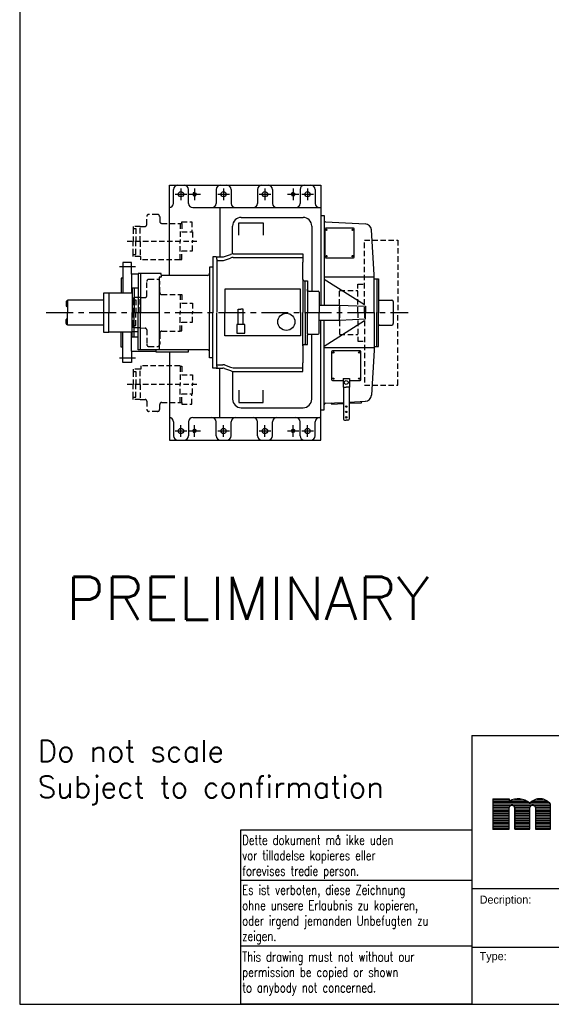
# Model space of a CAD drawing. Extents: x 0 to 5250, y 0 to 7425.
# Tile 1 of 4: x 0 to 2469, y 0 to 4574. Entities that reach past the tile are written whole.
import ezdxf

# ---------------------------------------------------------------- set-up
doc = ezdxf.new("R2010")
doc.units = 0
doc.header["$LTSCALE"] = 100
doc.header["$MEASUREMENT"] = 0
doc.linetypes.add('CENTER', pattern=[2, 1.25, -0.25, 0.25, -0.25])
doc.linetypes.add('HIDDEN', pattern=[0.375, 0.25, -0.125])
doc.layers.get('0').update_dxf_attribs({"linetype": 'CONTINUOUS'})
for name, color, linetype in [('1', 3, 'CENTER'), ('2', 1, 'CONTINUOUS'), ('5', 4, 'CONTINUOUS'), ('KOBLING', 7, 'CONTINUOUS'), ('PTO', 7, 'CONTINUOUS'), ('TEKST', 5, 'CONTINUOUS')]:
    doc.layers.add(name, color=color, linetype=linetype)
doc.styles.add('TYPE-1', font='romans', dxfattribs={"width": 0.76})

# ---------------------------------------------------------------- blocks, each defined once
blk = doc.blocks.new('*X33')
at = {"color": 0}
for p, q in [((268.94, 34.2), (271.94, 34.2)), ((268.94, 33.9), (271.94, 33.9)), ((268.94, 33.6), (275.59, 33.6)), ((268.94, 33.3), (279.59, 33.3)), ((268.94, 33), (272.26, 33)), ((272.05, 33.9), (275.1, 33.9)), ((272.64, 33), (276.11, 33)), ((272.92, 34.2), (274.22, 34.2)), ((275.95, 33.6), (279.31, 33.6)), ((276.35, 33.9), (278.91, 33.9)), ((276.48, 33), (279.64, 33)), ((277.1, 34.2), (278.16, 34.2)), ((268.94, 32.7), (271.96, 32.7)), ((268.94, 32.4), (271.94, 32.4)), ((268.94, 32.1), (271.94, 32.1)), ((268.94, 31.8), (271.94, 31.8)), ((268.94, 31.5), (271.94, 31.5)), ((268.94, 31.2), (271.94, 31.2)), ((272.93, 32.7), (275.81, 32.7)), ((272.95, 32.4), (275.79, 32.4)), ((272.95, 32.1), (275.79, 32.1)), ((272.95, 31.8), (275.79, 31.8)), ((272.95, 31.5), (275.79, 31.5)), ((272.95, 31.2), (275.79, 31.2)), ((276.78, 32.7), (279.64, 32.7)), ((276.8, 32.4), (279.64, 32.4)), ((276.8, 32.1), (279.64, 32.1)), ((276.8, 31.8), (279.64, 31.8)), ((276.8, 31.5), (279.64, 31.5)), ((276.8, 31.2), (279.64, 31.2)), ((268.94, 30.9), (271.94, 30.9)), ((268.94, 30.6), (271.94, 30.6)), ((268.94, 30.3), (271.94, 30.3)), ((268.94, 30), (271.94, 30)), ((268.94, 29.7), (271.94, 29.7)), ((268.94, 29.4), (271.94, 29.4)), ((272.95, 30.9), (275.79, 30.9)), ((272.95, 30.6), (275.79, 30.6)), ((272.95, 30.3), (275.79, 30.3)), ((272.95, 30), (275.79, 30)), ((272.95, 29.7), (275.79, 29.7)), ((272.95, 29.4), (275.79, 29.4)), ((276.8, 30.9), (279.64, 30.9)), ((276.8, 30.6), (279.64, 30.6)), ((276.8, 30.3), (279.64, 30.3)), ((276.8, 30), (279.64, 30)), ((276.8, 29.7), (279.64, 29.7)), ((276.8, 29.4), (279.64, 29.4)), ((268.94, 29.1), (271.94, 29.1)), ((268.94, 28.8), (271.94, 28.8)), ((272.95, 29.1), (275.79, 29.1)), ((272.95, 28.8), (275.79, 28.8)), ((276.8, 29.1), (279.64, 29.1)), ((276.8, 28.8), (279.64, 28.8))]:
    blk.add_line(p, q, dxfattribs=at)

msp = doc.modelspace()

# ---------------------------------------------------------------- linework, layer by layer
for p, q in [((695.1, 3805.5), (765.1, 3805.5)), ((695.1, 3386), (695.1, 3805.5)), ((765.1, 3805.5), (932.1, 3805.5)), ((932.1, 3805.5), (962.1, 3805.5)), ((962.1, 3805.5), (1124.1, 3805.5)), ((1124.1, 3805.5), (1154.1, 3805.5)), ((1154.1, 3805.5), (1328.1, 3805.5)), ((1328.1, 3805.5), (1398.1, 3805.5)), ((1398.1, 3805.5), (1398.1, 3248.5)), ((714.1, 3721), (714.1, 3785.5)), ((784.1, 3721), (784.1, 3785.5)), ((912.1, 3785.5), (912.1, 3721)), ((982.1, 3785.5), (982.1, 3721)), ((1104.1, 3785.5), (1104.1, 3721)), ((1174.1, 3785.5), (1174.1, 3721)), ((1302.1, 3785.5), (1302.1, 3721)), ((1372.1, 3785.5), (1372.1, 3721)), ((804.1, 3701), (892.1, 3701)), ((892.1, 3701), (1002.1, 3701)), ((929.6, 3700.5), (929.6, 3472.5)), ((1002.1, 3701), (1084.1, 3701)), ((1084.1, 3701), (1194.1, 3701)), ((1194.1, 3701), (1288.1, 3701)), ((1288.1, 3701), (1398.1, 3701)), ((1398.1, 3665), (1414.1, 3665)), ((1414.1, 3665), (1414.1, 3641.7)), ((988.6, 3486.5), (988.6, 3615.5)), ((1018.1, 3573.5), (1018.1, 3631)), ((1018.1, 3631), (1131.1, 3631)), ((1018.1, 3630.5), (1131.1, 3630.5)), ((1028.6, 3655.5), (1316.6, 3655.5)), ((1131.1, 3631), (1131.1, 3573.5)), ((1356.6, 3615.5), (1356.6, 3314)), ((1414.1, 3641.7), (1414.1, 3248.5)), ((1420.8, 3634.7), (1605.3, 3625.7)), ((1417.1, 3601), (1417.1, 3472)), ((1550.1, 3605), (1421.1, 3605)), ((1554.1, 3472), (1554.1, 3601)), ((1646.1, 3388.5), (1633.8, 3597.5)), ((951.2, 3473.3), (979.2, 3483)), ((992, 3486.5), (1314.6, 3486.5)), ((1314.6, 3486.5), (1314.6, 3447.5)), ((479.1, 3446), (479.1, 3373.5)), ((519.1, 3446), (479.1, 3446)), ((519.1, 3392.5), (519.1, 3446)), ((897.6, 3472), (897.6, 3213)), ((912.6, 3472), (897.6, 3472)), ((912.6, 3472), (943.1, 3472)), ((915.6, 3462), (915.6, 3469)), ((915.6, 3462), (915.6, 3215)), ((915.6, 3455.5), (943.1, 3455.5)), ((951.2, 3456.8), (979.2, 3466.5)), ((992, 3470), (1314.6, 3470)), ((1314.6, 3367.5), (1314.6, 3447.5)), ((1421.1, 3468), (1550.1, 3468)), ((519.1, 3393), (549.6, 3393)), ((519.1, 3392.5), (519.1, 3303)), ((549.6, 3394.5), (549.6, 3213)), ((561.1, 3394.5), (549.6, 3394.5)), ((561.1, 3394.5), (561.1, 3213.5)), ((657.1, 3394.5), (561.1, 3394.5)), ((657.1, 3389), (657.1, 3394.5)), ((657.1, 3389), (657.1, 3380)), ((872.1, 3386), (660.1, 3386)), ((897.1, 3424), (882.1, 3424)), ((882.1, 3424), (882.1, 3396)), ((882.1, 3396), (882.1, 3213.5)), ((897.6, 3424), (897.6, 3213)), ((1646.1, 3213.5), (1646.1, 3388.5)), ((471.1, 3373.5), (471.1, 3303.1)), ((479.1, 3373.5), (471.1, 3373.5)), ((479.1, 3373.5), (479.1, 3303.1)), ((647.1, 3376), (647.1, 3309.5)), ((655.1, 3378), (649.1, 3378)), ((1314.6, 3368), (1314.6, 3213.5)), ((1320.6, 3361.5), (1325.1, 3361.5)), ((1325.1, 3213.5), (1325.1, 3361.5)), ((1325.1, 3361.5), (1337.1, 3361.5)), ((1337.1, 3361.5), (1337.1, 3319.5)), ((1646.1, 3377.5), (1414.6, 3377.5)), ((1414.6, 3369.5), (1601.6, 3251)), ((1646.1, 3371), (1658.1, 3371)), ((1658.1, 3371), (1658.1, 3213.5)), ((1658.1, 3371), (1667.1, 3371)), ((1667.1, 3371), (1667.1, 3275.5)), ((647.1, 3309.5), (647.1, 3137.5)), ((1304.1, 3322), (952.1, 3322)), ((952.1, 3322), (952.1, 3213.5)), ((1304.1, 3213.5), (1304.1, 3322)), ((1337.1, 3313.5), (1337.1, 3322)), ((1337.1, 3313.5), (1337.1, 3213.5)), ((1343.1, 3313.5), (1386.1, 3313.5)), ((1391.1, 3308.5), (1391.1, 3213.5)), ((1391.1, 3248.5), (1485.8, 3248.5)), ((1485.8, 3248.5), (1605.8, 3243.3)), ((1485.8, 3248.5), (1485.8, 3213.5)), ((1667.1, 3275.5), (1667.1, 3213.5)), ((1671.1, 3271.5), (1728.6, 3271.5)), ((1734.6, 3265.5), (1734.6, 3263.5)), ((549.6, 3041), (549.6, 3214)), ((561.1, 3041), (561.1, 3213)), ((882.1, 3031), (882.1, 3213.5)), ((897.6, 3003), (897.6, 3214)), ((897.6, 2955), (897.6, 3213)), ((915.6, 2965), (915.6, 3212)), ((952.1, 3105), (952.1, 3213.5)), ((1015.1, 3158.5), (1015.1, 3229.5)), ((1015.1, 3229.5), (1026.7, 3229.5)), ((1038.2, 3229.5), (1026.7, 3229.5)), ((1038.2, 3158.5), (1038.2, 3229.5)), ((1304.1, 3213.5), (1304.1, 3105)), ((1314.6, 3059), (1314.6, 3213.5)), ((1325.1, 3213.5), (1325.1, 3065.5)), ((1337.1, 3113.5), (1337.1, 3213.5)), ((1391.1, 3118.5), (1391.1, 3213.5)), ((1485.8, 3178.5), (1485.8, 3213.5)), ((1605.8, 3243.3), (1605.8, 3213.5)), ((1605.8, 3183.7), (1605.8, 3213.5)), ((1646.1, 3213.5), (1646.1, 3038.5)), ((1658.1, 3056), (1658.1, 3213.5)), ((1667.1, 3151.5), (1667.1, 3213.5)), ((1045.1, 3158.5), (1008.6, 3158.5)), ((1008.6, 3158.5), (1008.6, 3148.5)), ((1045.1, 3117.5), (1045.1, 3158.5)), ((1391.1, 3178.5), (1485.8, 3178.5)), ((1398.1, 2621.5), (1398.1, 3178.5)), ((1414.1, 2785.3), (1414.1, 3178.5)), ((1414.6, 3057.5), (1601.6, 3176)), ((1485.8, 3178.5), (1605.8, 3183.7)), ((1734.6, 3161.5), (1734.6, 3163.5)), ((471.1, 3078.5), (471.1, 3123.1)), ((479.1, 3053.5), (479.1, 3123.1)), ((519.1, 3034.5), (519.1, 3124)), ((549.6, 3124), (524.6, 3124)), ((647.1, 3137.5), (647.1, 3041)), ((1008.6, 3148.5), (1008.6, 3117.5)), ((1008.6, 3117.5), (1045.1, 3117.5)), ((1337.1, 3113.5), (1337.1, 3108)), ((1342.1, 3113.5), (1386.1, 3113.5)), ((1356.6, 2811.5), (1356.6, 3113.5)), ((1667.1, 3056), (1667.1, 3151.5)), ((1671.1, 3155.5), (1728.6, 3155.5)), ((471.1, 3053.5), (471.1, 3078.5)), ((1304.1, 3105), (952.1, 3105)), ((1320.6, 3065.5), (1325.1, 3065.5)), ((1325.1, 3065.5), (1337.1, 3065.5)), ((1337.1, 3065.5), (1337.1, 3108.5)), ((479.1, 3053.5), (471.1, 3053.5)), ((479.1, 2981), (479.1, 3053.5)), ((519.1, 3035), (632.6, 3035)), ((519.1, 3034.5), (519.1, 2981)), ((561.1, 3041), (549.6, 3041)), ((872.1, 3041), (561.1, 3041)), ((632.6, 3041), (632.6, 3030.5)), ((632.6, 3030.5), (784.6, 3030.5)), ((695.1, 3030.5), (695.1, 2621.5)), ((784.6, 3030.5), (784.6, 3040.5)), ((882.1, 3003), (882.1, 3031)), ((1314.6, 3059), (1314.6, 2979.5)), ((1646.1, 3049.5), (1414.6, 3049.5)), ((1448.1, 3031.5), (1448.1, 2902.5)), ((1581.1, 3035.5), (1452.1, 3035.5)), ((1585.1, 2902.5), (1585.1, 3031.5)), ((1646.1, 3038.5), (1633.8, 2829.5)), ((1646.1, 3056), (1658.1, 3056)), ((1658.1, 3056), (1667.1, 3056)), ((519.1, 2981), (479.1, 2981)), ((897.1, 3003), (882.1, 3003)), ((1314.6, 2940.5), (1314.6, 2979.5)), ((912.6, 2955), (897.6, 2955)), ((912.6, 2955), (943.1, 2955)), ((915.6, 2971.5), (943.1, 2971.5)), ((915.6, 2965), (915.6, 2958)), ((929.6, 2726.5), (929.6, 2955)), ((951.2, 2970.1), (979.2, 2960.5)), ((951.2, 2953.6), (979.2, 2944)), ((988.6, 2940.7), (988.6, 2811.5)), ((992, 2957), (1314.6, 2957)), ((992, 2940.5), (1314.6, 2940.5)), ((1452.1, 2898.5), (1501.6, 2898.5)), ((1501.6, 2907.5), (1501.6, 2867.5)), ((1501.6, 2907.5), (1531.6, 2907.5)), ((1531.6, 2907.5), (1531.6, 2867.5)), ((1531.6, 2898.5), (1581.1, 2898.5)), ((1018.1, 2853.5), (1018.1, 2796)), ((1131.1, 2796), (1131.1, 2853.5)), ((1501.6, 2867.5), (1516.6, 2867.5)), ((1503.6, 2867.5), (1503.6, 2719)), ((1531.6, 2867.5), (1516.6, 2867.5)), ((1529.6, 2867.5), (1529.6, 2719)), ((1018.1, 2796.5), (1131.1, 2796.5)), ((1018.1, 2796), (1131.1, 2796)), ((1420.8, 2792.3), (1503.6, 2796.4)), ((1447.8, 2789), (1446.9, 2793.6)), ((1448.8, 2788.2), (1503.6, 2790.9)), ((1529.6, 2797.6), (1605.3, 2801.3)), ((1529.6, 2792.1), (1587.2, 2794.9)), ((1588.1, 2795.8), (1588.8, 2800.5)), ((1028.6, 2771.5), (1316.6, 2771.5)), ((1398.1, 2762), (1414.1, 2762)), ((1414.1, 2762), (1414.1, 2785.3)), ((714.1, 2706), (714.1, 2641.5)), ((784.1, 2706), (784.1, 2641.5)), ((804.1, 2726), (892.1, 2726)), ((892.1, 2726), (1002.1, 2726)), ((912.1, 2641.5), (912.1, 2706)), ((982.1, 2641.5), (982.1, 2706)), ((1002.1, 2726), (1084.1, 2726)), ((1084.1, 2726), (1194.1, 2726)), ((1104.1, 2641.5), (1104.1, 2706)), ((1174.1, 2641.5), (1174.1, 2706)), ((1194.1, 2726), (1288.1, 2726)), ((1288.1, 2726), (1398.1, 2726)), ((1302.1, 2641.5), (1302.1, 2706)), ((1372.1, 2641.5), (1372.1, 2706)), ((1508.6, 2714), (1516.6, 2714)), ((1524.6, 2714), (1516.6, 2714)), ((695.1, 2621.5), (765.1, 2621.5)), ((765.1, 2621.5), (932.1, 2621.5)), ((932.1, 2621.5), (962.1, 2621.5)), ((962.1, 2621.5), (1124.1, 2621.5)), ((1124.1, 2621.5), (1154.1, 2621.5)), ((1154.1, 2621.5), (1328.1, 2621.5)), ((1328.1, 2621.5), (1398.1, 2621.5)), ((2100, 1248.8), (5250, 1248.8)), ((2100, 1248.8), (2100, 0)), ((1025, 809.4), (1025, 0)), ((2100, 809.4), (1025, 809.4)), ((2100, 809.4), (2100, 0)), ((2100, 575.1), (1025, 575.1)), ((2100, 537.5), (5250, 537.5)), ((1025, 271.9), (2100, 271.9)), ((2100, 265.6), (4100, 265.6)), ((2100, 0), (1025, 0))]:
    msp.add_line(p, q)
at = {"color": 1}
for p, q in [((389.1, 3303.1), (389.1, 3123.1)), ((414.1, 3303.1), (389.1, 3303.1)), ((522.1, 3303.1), (414.1, 3303.1)), ((414.1, 3303.1), (414.1, 3213.1)), ((522.1, 3327.6), (522.1, 3213.1)), ((532.1, 3327.6), (522.1, 3327.6)), ((532.1, 3327.6), (532.1, 3213.1)), ((550.1, 3327.6), (532.1, 3327.6)), ((215.6, 3264.1), (215.6, 3245.1)), ((218.6, 3267.1), (222.6, 3267.1)), ((222.6, 3270.6), (222.6, 3213.6)), ((389.1, 3270.6), (222.6, 3270.6)), ((218.6, 3242.1), (222.6, 3242.1)), ((222.6, 3155.6), (222.6, 3212.6)), ((414.1, 3123.1), (414.1, 3213.1)), ((522.1, 3098.6), (522.1, 3213.1)), ((532.1, 3098.6), (532.1, 3213.1)), ((215.6, 3162.1), (215.6, 3181.1)), ((218.6, 3184.1), (222.6, 3184.1)), ((218.6, 3159.1), (222.6, 3159.1)), ((389.1, 3155.6), (222.6, 3155.6)), ((389.1, 3123.1), (414.1, 3123.1)), ((522.1, 3123.1), (414.1, 3123.1)), ((532.1, 3098.6), (522.1, 3098.6)), ((550.1, 3098.6), (532.1, 3098.6))]:
    msp.add_line(p, q, dxfattribs=at)
msp.add_lwpolyline([(0, 0), (5250, 0), (5250, 7425), (0, 7425)], close=True)
for centre, radius in [((749.1, 3763.5), 12), ((812.1, 3763.5), 7), ((947.1, 3763.5), 12), ((1139.1, 3763.5), 12), ((1270.1, 3763.5), 7), ((1337.1, 3763.5), 12), ((1238.6, 3170.5), 40), ((749.1, 2663.5), 12), ((812.1, 2663.5), 7), ((947.1, 2663.5), 12), ((1139.1, 2663.5), 12), ((1270.1, 2663.5), 7), ((1337.1, 2663.5), 12)]:
    msp.add_circle(centre, radius)
for centre, radius, start, end in [((734.1, 3785.5), 20, 90, 180), ((764.1, 3785.5), 20, 0, 90), ((932.1, 3785.5), 20, 90, 180), ((962.1, 3785.5), 20, 360, 90), ((1154.1, 3785.5), 20, 0, 90), ((1322.1, 3785.5), 20, 90, 180), ((1352.1, 3785.5), 20, 0, 90), ((694.1, 3721), 20, 272.866, 360), ((804.1, 3721), 20, 180, 270), ((892.1, 3721), 20, 270, 0), ((1084.1, 3721), 20, 270, 0), ((1194.1, 3721), 20, 180, 270), ((1282.1, 3721), 20, 270, 0), ((1392.1, 3721), 20, 180, 270), ((1028.6, 3615.5), 40, 90, 180), ((1316.6, 3615.5), 40, 0, 90), ((1421.1, 3641.7), 7, 180, 267.2135), ((1603.8, 3595.7), 30, 3.3857, 87.2135), ((1421.1, 3601), 4, 90, 180), ((1550.1, 3601), 4, 0, 90), ((992, 3461.5), 25, 90, 120.8277), ((912.6, 3469), 3, 0, 90), ((943.1, 3497), 25, 270, 288.9332), ((943.1, 3480.5), 25, 270, 288.9332), ((992, 3445), 25, 90, 120.8277), ((1421.1, 3472), 4, 180, 270), ((1550.1, 3472), 4, 270, 0), ((660.1, 3389), 3, 180, 270), ((872.1, 3396), 10, 270, 0), ((649.1, 3376), 2, 90, 180), ((655.1, 3380), 2, 270, 0), ((1320.6, 3367.5), 6, 180, 270), ((1343.1, 3319.5), 6, 180, 270), ((1386.1, 3308.5), 5, 0, 90), ((1671.1, 3275.5), 4, 180, 270), ((1728.6, 3265.5), 6, 0, 90), ((1728.6, 3161.5), 6, 270, 0), ((1342.1, 3108.5), 5, 90, 180), ((1386.1, 3118.5), 5, 270, 0), ((1671.1, 3151.5), 4, 90, 180), ((1320.6, 3059.5), 6, 90, 180), ((872.1, 3031), 10, 0, 90), ((1452.1, 3031.5), 4, 90, 180), ((1581.1, 3031.5), 4, 0, 90), ((912.6, 2958), 3, 270, 0), ((943.1, 2946.5), 25, 71.0668, 90), ((943.1, 2930), 25, 71.0668, 90), ((992, 2982), 25, 239.1723, 270), ((992, 2965.5), 25, 239.1723, 270), ((1452.1, 2902.5), 4, 180, 270), ((1581.1, 2902.5), 4, 270, 0), ((1028.6, 2811.5), 40, 180, 270), ((1316.6, 2811.5), 40, 270, 0), ((1421.1, 2785.3), 7, 92.7865, 180), ((1587.1, 2795.9), 1, 272.7865, 351.8699), ((1603.8, 2831.3), 30, 272.7865, 356.6143), ((1448.8, 2789.2), 1, 190.7843, 272.7865), ((694.1, 2706), 20, 0, 87.134), ((804.1, 2706), 20, 90, 180), ((892.1, 2706), 20, 0, 90), ((1084.1, 2706), 20, 0, 90), ((1194.1, 2706), 20, 90, 180), ((1282.1, 2706), 20, 0, 90), ((1392.1, 2706), 20, 90, 180), ((1508.6, 2719), 5, 180, 270), ((1524.6, 2719), 5, 270, 0), ((734.1, 2641.5), 20, 180, 270), ((764.1, 2641.5), 20, 270, 360), ((932.1, 2641.5), 20, 180, 270), ((962.1, 2641.5), 20, 270, 0), ((1154.1, 2641.5), 20, 270, 0), ((1322.1, 2641.5), 20, 180, 270), ((1352.1, 2641.5), 20, 270, 0)]:
    msp.add_arc(centre, radius, start, end)
for centre, start, end in [((218.6, 3264.1), 90, 180), ((218.6, 3245.1), 180, 270), ((218.6, 3181.1), 90, 180), ((218.6, 3162.1), 180, 270)]:
    msp.add_arc(centre, 3, start, end, dxfattribs=at)
at = {"layer": '1'}
for p, q in [((722.1, 3763.5), (776.1, 3763.5)), ((749.1, 3790), (749.1, 3736)), ((785.1, 3763.5), (839.1, 3763.5)), ((812.1, 3790), (812.1, 3736)), ((920.1, 3763.5), (974.1, 3763.5)), ((947.1, 3790), (947.1, 3736)), ((1112.1, 3763.5), (1166.1, 3763.5)), ((1139.1, 3790), (1139.1, 3736)), ((1243.1, 3763.5), (1297.1, 3763.5)), ((1270.1, 3790), (1270.1, 3736)), ((1310.1, 3763.5), (1364.1, 3763.5)), ((1337.1, 3790), (1337.1, 3736)), ((537.6, 3426), (463.6, 3426)), ((122.6, 3213.6), (1804.1, 3213.6)), ((537.6, 3001), (463.6, 3001)), ((722.1, 2663.5), (776.1, 2663.5)), ((749.1, 2637), (749.1, 2691)), ((785.1, 2663.5), (839.1, 2663.5)), ((812.1, 2637), (812.1, 2691)), ((920.1, 2663.5), (974.1, 2663.5)), ((947.1, 2637), (947.1, 2691)), ((1112.1, 2663.5), (1166.1, 2663.5)), ((1139.1, 2637), (1139.1, 2691)), ((1243.1, 2663.5), (1297.1, 2663.5)), ((1270.1, 2637), (1270.1, 2691)), ((1310.1, 2663.5), (1364.1, 2663.5)), ((1337.1, 2637), (1337.1, 2691))]:
    msp.add_line(p, q, dxfattribs=at)
at = {"layer": '2'}
for centre, radius in [((1425.1, 3598), 3), ((1546.1, 3598), 3), ((1425.1, 3476), 3), ((1546.1, 3476), 3), ((1456.1, 3028.5), 3), ((1577.1, 3028.5), 3), ((1456.1, 2906.5), 3), ((1516.6, 2888.5), 9), ((1577.1, 2906.5), 3), ((1516.6, 2777), 3.25), ((1516.6, 2752), 3.25), ((1516.6, 2727), 3.25)]:
    msp.add_circle(centre, radius, dxfattribs=at)
at = {"layer": '5'}
msp.add_line((1734.6, 3265.5), (1734.6, 3163.5), dxfattribs=at)
for centre, radius, start, end in [((1124.1, 3785.5), 20, 90, 180), ((812.1, 3763.5), 8, 90, 0), ((1270.1, 3763.5), 8, 90, 0), ((1002.1, 3721), 20, 180, 270), ((1002.1, 2706), 20, 90, 180), ((812.1, 2663.5), 8, 0, 270), ((1270.1, 2663.5), 8, 0, 270), ((1124.1, 2641.5), 20, 180, 270)]:
    msp.add_arc(centre, radius, start, end, dxfattribs=at)
at = {"layer": 'KOBLING', "color": 5, "linetype": 'HIDDEN'}
for p, q in [((1600.8, 3213.5), (1600.8, 3550)), ((1600.8, 3550), (1755.8, 3550)), ((1755.8, 3550), (1755.8, 3213.5)), ((1570.8, 3213.5), (1570.8, 3346)), ((1570.8, 3346), (1600.8, 3346)), ((1485.8, 3213.5), (1485.8, 3316)), ((1485.8, 3316), (1570.8, 3316)), ((1485.8, 3213.5), (1485.8, 3111)), ((1570.8, 3213.5), (1570.8, 3081)), ((1600.8, 3213.5), (1600.8, 2877)), ((1755.8, 2877), (1755.8, 3213.5)), ((1485.8, 3111), (1570.8, 3111)), ((1570.8, 3081), (1600.8, 3081)), ((1600.8, 2877), (1755.8, 2877))]:
    msp.add_line(p, q, dxfattribs=at)
at = {"layer": 'PTO', "color": 5, "linetype": 'HIDDEN'}
for p, q in [((590.1, 3622), (590.1, 3659.5)), ((640.1, 3669.5), (600.1, 3669.5)), ((650.1, 3659.5), (650.1, 3638)), ((559.1, 3614), (527.1, 3614)), ((527.1, 3614), (527.1, 3604)), ((559.1, 3544), (559.1, 3614)), ((559.1, 3614), (582.1, 3614)), ((660.1, 3628), (744.6, 3628)), ((744.6, 3628), (744.6, 3544)), ((744.6, 3628), (752.6, 3628)), ((752.6, 3635.5), (799.1, 3635.5)), ((752.6, 3628), (752.6, 3635.5)), ((752.6, 3628), (752.6, 3588)), ((799.1, 3635.5), (799.1, 3588)), ((527.1, 3604), (527.1, 3544)), ((527.1, 3604), (540.1, 3604)), ((540.1, 3604), (540.1, 3544)), ((752.6, 3588), (802.6, 3588)), ((802.6, 3588), (802.6, 3544)), ((822.6, 3544), (499.1, 3544)), ((527.1, 3484), (527.1, 3544)), ((540.1, 3484), (540.1, 3544)), ((559.1, 3544), (559.1, 3474)), ((744.6, 3460), (744.6, 3544)), ((802.6, 3500), (802.6, 3544)), ((527.1, 3474), (527.1, 3484)), ((527.1, 3484), (540.1, 3484)), ((752.6, 3500), (802.6, 3500)), ((752.6, 3460), (752.6, 3500)), ((559.1, 3474), (527.1, 3474)), ((562.6, 3474), (559.1, 3474)), ((562.6, 3458), (562.6, 3474)), ((744.6, 3458), (562.6, 3458)), ((744.6, 3460), (744.6, 3458)), ((744.6, 3460), (752.6, 3460)), ((590.1, 3291), (590.1, 3358)), ((600.1, 3368), (640.1, 3368)), ((650.1, 3307), (650.1, 3358)), ((660.1, 3297), (744.6, 3297)), ((744.6, 3297), (744.6, 3213)), ((744.6, 3297), (752.6, 3297)), ((752.6, 3297), (752.6, 3257)), ((559.1, 3283), (527.1, 3283)), ((527.1, 3283), (527.1, 3273)), ((527.1, 3273), (527.1, 3213)), ((527.1, 3273), (540.1, 3273)), ((540.1, 3273), (540.1, 3213)), ((559.1, 3213), (559.1, 3283)), ((559.1, 3283), (582.1, 3283)), ((752.6, 3257), (802.6, 3257)), ((802.6, 3257), (802.6, 3213)), ((527.1, 3153), (527.1, 3213)), ((540.1, 3153), (540.1, 3213)), ((559.1, 3213), (559.1, 3143)), ((744.6, 3129), (744.6, 3213)), ((802.6, 3169), (802.6, 3213)), ((752.6, 3129), (752.6, 3169)), ((752.6, 3169), (802.6, 3169)), ((527.1, 3153), (540.1, 3153)), ((527.1, 3143), (527.1, 3153)), ((559.1, 3143), (527.1, 3143)), ((562.6, 3143), (559.1, 3143)), ((562.6, 3143), (582.1, 3141)), ((590.1, 3133), (590.1, 3066)), ((650.1, 3117), (650.1, 3066)), ((660.1, 3127), (744.6, 3127)), ((744.6, 3129), (752.6, 3129)), ((744.6, 3129), (744.6, 3127)), ((600.1, 3056), (640.1, 3056)), ((559.1, 2950), (527.1, 2950)), ((527.1, 2950), (527.1, 2940)), ((527.1, 2940), (527.1, 2880)), ((527.1, 2940), (540.1, 2940)), ((540.1, 2940), (540.1, 2880)), ((559.1, 2880), (559.1, 2950)), ((562.6, 2950), (559.1, 2950)), ((562.6, 2966), (562.6, 2950)), ((744.6, 2966), (562.6, 2966)), ((744.6, 2964), (744.6, 2880)), ((744.6, 2964), (752.6, 2964)), ((752.6, 2964), (752.6, 2924)), ((752.6, 2924), (802.6, 2924)), ((802.6, 2924), (802.6, 2880)), ((822.6, 2880), (499.1, 2880)), ((527.1, 2820), (527.1, 2880)), ((540.1, 2820), (540.1, 2880)), ((559.1, 2880), (559.1, 2810)), ((744.6, 2796), (744.6, 2880)), ((752.6, 2796), (752.6, 2836)), ((752.6, 2836), (802.6, 2836)), ((799.1, 2788.5), (799.1, 2836)), ((802.6, 2836), (802.6, 2880)), ((527.1, 2810), (527.1, 2820)), ((527.1, 2820), (540.1, 2820)), ((559.1, 2810), (527.1, 2810)), ((559.1, 2810), (582.1, 2810)), ((590.1, 2802), (590.1, 2764.5)), ((660.1, 2796), (744.6, 2796)), ((744.6, 2796), (752.6, 2796)), ((752.6, 2796), (752.6, 2788.5)), ((640.1, 2754.5), (600.1, 2754.5)), ((650.1, 2764.5), (650.1, 2786)), ((752.6, 2788.5), (799.1, 2788.5))]:
    msp.add_line(p, q, dxfattribs=at)
for centre, radius, start, end in [((600.1, 3659.5), 10, 90, 180), ((640.1, 3659.5), 10, 0, 90), ((582.1, 3622), 8, 270, 0), ((660.1, 3638), 10, 180, 270), ((600.1, 3358), 10, 90, 180), ((640.1, 3358), 10, 0, 90), ((660.1, 3307), 10, 180, 270), ((582.1, 3291), 8, 270, 0), ((582.1, 3133), 8, 0, 90), ((660.1, 3117), 10, 90, 180), ((600.1, 3066), 10, 180, 270), ((640.1, 3066), 10, 270, 0), ((582.1, 2802), 8, 0, 90), ((660.1, 2786), 10, 90, 180), ((600.1, 2764.5), 10, 180, 270), ((640.1, 2764.5), 10, 270, 0)]:
    msp.add_arc(centre, radius, start, end, dxfattribs=at)
at = {"layer": 'TEKST'}
for p, q in [((2197.6, 954.6), (2273.5, 954.6)), ((2198.6, 812.4), (2198.6, 954.1)), ((2273.5, 954.6), (2273.5, 944.5)), ((2465.9, 812.9), (2465.9, 929.3)), ((2273.5, 812.9), (2273.5, 914.1)), ((2298.9, 914.1), (2298.9, 812.9)), ((2298.9, 812.9), (2298.9, 914.1)), ((2369.7, 812.9), (2369.7, 914.1)), ((2395, 914.1), (2395, 812.9)), ((2197.6, 812.9), (2273.5, 812.9)), ((2298.9, 812.9), (2369.7, 812.9)), ((2395, 812.9), (2465.9, 812.9))]:
    msp.add_line(p, q, dxfattribs=at)
for centre, radius, start, end in [((2314.3, 870), 84.9, 49.2687, 118.7133), ((2286.2, 911.3), 13, 12.6804, 167.3196), ((2415.8, 892.7), 62.1, 36.1312, 137.8432), ((2382.4, 911.3), 13, 12.6804, 167.3196)]:
    msp.add_arc(centre, radius, start, end, dxfattribs=at)

# ---------------------------------------------------------------- block references
at = {"layer": 'TEKST', "xscale": 25, "yscale": 25, "zscale": 25}
msp.add_blockref('*X33', (-4525, 98.4), dxfattribs=at)

# ---------------------------------------------------------------- texts
at = {"layer": 'TEKST', "style": 'TYPE-1', "width": 0.76}
for s, height, p in [('Dette dokument må ikke uden', 44.719, (1033.5, 740.7)), ('vor tilladelse kopieres eller', 44.719, (1033.5, 669.1)), ('forevises tredie person.', 44.719, (1033.5, 597.6)), ('Es ist verboten, diese Zeichnung ', 44.719, (1033.5, 509.2)), ('ohne unsere Erlaubnis zu kopieren,', 44.719, (1033.5, 437.7)), ('oder irgend jemanden Unbefugten zu', 44.719, (1033.5, 366.1)), ('zeigen.', 44.72, (1033.5, 294.6)), ('This drawing must not without our', 44.719, (1033.5, 198.5)), ('permission be copied or shown', 44.719, (1033.5, 126.9)), ('to anybody not concerned.', 44.719, (1033.5, 55.4))]:
    msp.add_text(s, height=height, dxfattribs=at).set_placement(p)
at = {"layer": 'TEKST'}
for s, p in [('Decription:', (2136.3, 467.5)), ('Type:', (2136.3, 205))]:
    msp.add_text(s, height=37.5, dxfattribs=at).set_placement(p)
at = {"layer": 'TEKST', "width": 2016.439, "attachment_point": 1}
for s, insert, char_height in [('{\\Fromans.shx|c0;PRELIMINARY}', (215.4, 1986.1), 200), ('{\\Fromans.shx|c0;Do not scale\\PSubject to confirmation}', (83.6, 1226.5), 100)]:
    msp.add_mtext(s, dxfattribs=dict(at, insert=insert, char_height=char_height))

doc.saveas('drawing.dxf')
